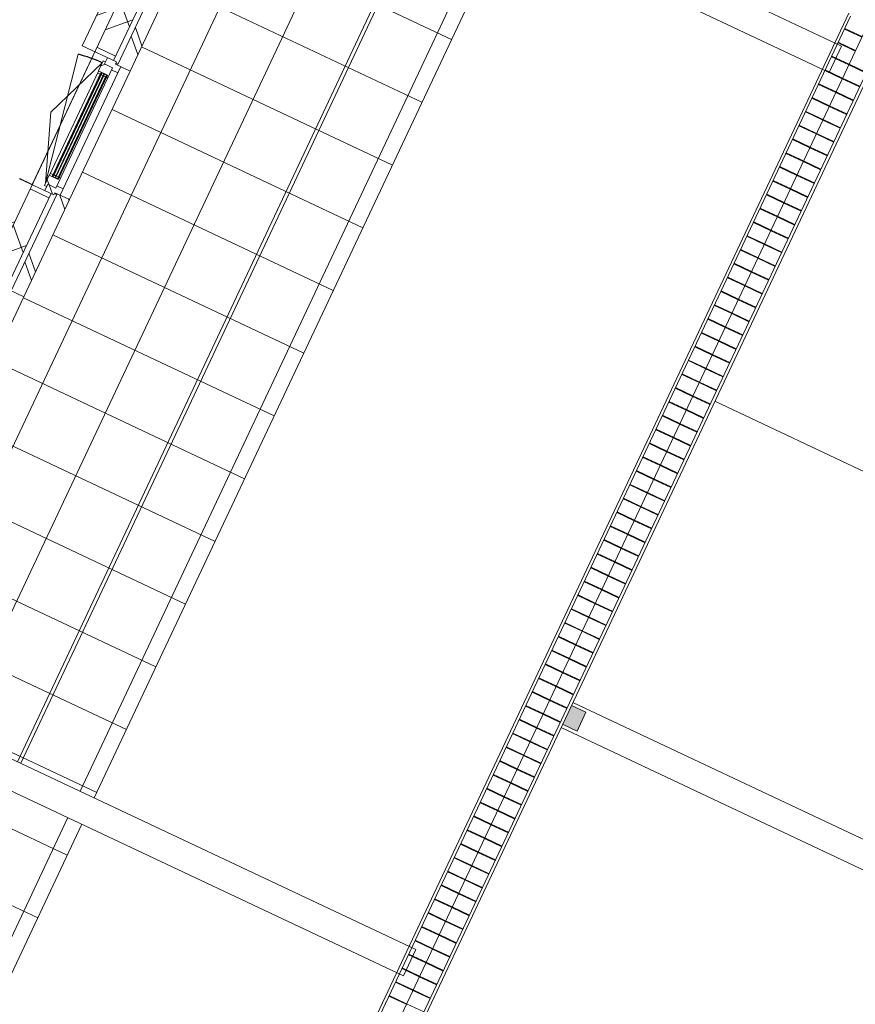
# Model space of a CAD drawing. Header units: metres. Extents: x 136266 to 136452, y 453403 to 453560.
# Tile 64 of 133: x 136397.29 to 136403.32, y 453473.26 to 453480.36. Entities that reach past the tile are written whole.
import ezdxf

# ---------------------------------------------------------------- set-up
doc = ezdxf.new("R2010")
doc.units = ezdxf.units.M
for name, color, linetype, lineweight in [('A-COLS', 52, 'Continuous', 5), ('A-DETL-4', 90, 'Continuous', 9), ('A-DETL-BEBOUWING', 253, 'Continuous', 9), ('A-FLOR', 192, 'Continuous', 5), ('A-FLOR-PATT', 8, 'Continuous', 5), ('C-PRKG', 70, 'Continuous', 5)]:
    doc.layers.add(name, color=color, linetype=linetype, lineweight=lineweight)
pattern_1 = [(44.99999999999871, (6.411883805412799e-05, 8.691925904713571e-05), (-141.4213562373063, 141.4213562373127), [])]
pattern_2 = [(45.00000000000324, (6.411840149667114e-05, 8.691614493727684e-05), (-141.4213562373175, 141.4213562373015), []), (135.0000000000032, (6.411840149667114e-05, 8.691614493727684e-05), (-141.4213562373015, -141.4213562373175), [])]

# ---------------------------------------------------------------- blocks, each defined once
blk = doc.blocks.new('859-DO-0010 29-09-2022')
at = {"layer": 'A-COLS'}
blk.add_hatch(color=256, dxfattribs=at).paths.add_polyline_path([(125617.2205890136, 65685.17044149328), (125617.2205890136, 65835.17044149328), (125502.3094623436, 65835.17044149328), (125502.3094623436, 65685.17044149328)])
at = {"layer": 'A-DETL-BEBOUWING'}
h = blk.add_hatch(dxfattribs=at)
h.set_pattern_fill('FP_1001', color=256, angle=45.00000000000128, style=0, pattern_type=2)
h.set_pattern_definition([(135.0000000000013, (120531.978716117, 67259.46033242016), (-299.9546965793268, -299.9546965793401), []), (225.0000000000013, (120531.978716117, 67259.46033242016), (299.9546965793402, -299.9546965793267), [])])
h.paths.add_polyline_path([(120381.9790641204, 63659.64596549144), (120531.9790641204, 63659.64596549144), (120531.9790641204, 63938.5240869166), (120381.9790641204, 63938.5240869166), (120381.9790641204, 63816.1026145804)])
h.paths.add_polyline_path([(120531.9790641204, 65067.52408691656), (120531.9790641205, 65738.52408691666), (120381.9790641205, 65738.52408691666), (120381.9790641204, 65067.52408691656)])
h.paths.add_polyline_path([(120531.9790641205, 66867.52408691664), (120531.9790641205, 67538.52408691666), (120381.9790641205, 67538.52408691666), (120381.9790641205, 66867.52408691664)])
h.paths.add_polyline_path([(120381.9790641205, 68667.52408691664), (120531.9790641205, 68667.52408691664), (120531.9790641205, 69338.52408691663), (120381.9790641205, 69338.52408691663), (120381.9790641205, 68762.44825990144)])
h.paths.add_polyline_path([(120381.9790641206, 70467.52408691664), (120531.9790641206, 70467.52408691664), (120531.9790641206, 70859.2740869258), (120381.9790641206, 70859.2740869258), (120381.9790641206, 70561.11940365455)])
h = blk.add_hatch(dxfattribs=at)
h.set_pattern_fill('FP_107', color=256, angle=44.99999999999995, style=0, pattern_type=2)
h.set_pattern_definition([(44.99999999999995, (1199.999805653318, -1.250555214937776e-12), (-282.8427124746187, 282.8427124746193), [])])
h.paths.add_polyline_path([(120381.9790641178, 68632.52408692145), (120381.9790641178, 69373.52408692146), (120281.9790641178, 69373.52408692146), (120281.9790641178, 68632.52408692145)])
h = blk.add_hatch(dxfattribs=at)
h.set_pattern_fill('FP_1650', color=256, angle=44.99999999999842, style=0, pattern_type=2)
h.set_pattern_definition([(134.9999999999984, (120671.9787877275, 69003.02443447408), (-282.8427124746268, -282.8427124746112), []), (134.9999999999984, (120671.9787877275, 70203.02424012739), (-282.8427124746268, -282.8427124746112), [])])
h.paths.add_polyline_path([(120671.9790641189, 68615.52408692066), (120671.9790641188, 69390.52408692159), (120571.9790641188, 69390.52408692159), (120571.9790641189, 68615.52408692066)])
h = blk.add_hatch(dxfattribs=at)
h.set_pattern_fill('FP_1614', color=256, angle=-90.0000000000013, style=0, pattern_type=2)
h.set_pattern_definition(pattern_1)
h.paths.add_polyline_path([(120531.9790641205, 68632.52408691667), (120531.9790641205, 68667.52408691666), (120381.9790641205, 68667.52408691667), (120381.9790641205, 68632.52408691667)])
h = blk.add_hatch(dxfattribs=at)
h.set_pattern_fill('FP_1616', color=256, angle=-89.99999999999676, style=0, pattern_type=2)
h.set_pattern_definition(pattern_2)
h.paths.add_polyline_path([(120536.9790641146, 68502.52408692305), (120546.9790641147, 68502.52408692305), (120546.9790641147, 68582.52408692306), (120482.9790641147, 68582.52408692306), (120482.9790641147, 68599.52408692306), (120464.9790641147, 68599.52408692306), (120464.9790641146, 68519.52408692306), (120536.9790641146, 68519.52408692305)])
h = blk.add_hatch(color=256, dxfattribs=at)
h.paths.add_polyline_path([(120536.9790641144, 68516.5240869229), (120532.9790641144, 68516.5240869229), (120532.9790641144, 68502.52408692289), (120536.9790641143, 68502.5240869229)])
h.paths.add_polyline_path([(120490.9790641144, 68516.5240869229), (120486.9790641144, 68516.5240869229), (120486.9790641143, 68502.5240869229), (120490.9790641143, 68502.52408692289)])
h.paths.add_polyline_path([(120536.9790641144, 67703.5240869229), (120532.9790641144, 67703.52408692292), (120532.9790641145, 67689.52408692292), (120536.9790641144, 67689.52408692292)])
h.paths.add_polyline_path([(120490.9790641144, 67703.5240869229), (120486.9790641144, 67703.52408692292), (120486.9790641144, 67689.52408692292), (120490.9790641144, 67689.52408692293)])
for points in [[(120494.9790641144, 68516.5240869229), (120490.9790641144, 68516.5240869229), (120490.9790641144, 67689.5240869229), (120494.9790641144, 67689.52408692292), (120494.9790641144, 68424.69482237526)], [(120513.9790641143, 68516.5240869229), (120509.9790641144, 68516.5240869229), (120509.9790641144, 67689.5240869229), (120513.9790641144, 67689.5240869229), (120513.9790641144, 68422.9095010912)], [(120532.9790641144, 68516.5240869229), (120528.9790641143, 68516.5240869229), (120528.9790641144, 67689.5240869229), (120532.9790641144, 67689.5240869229), (120532.9790641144, 68421.12417980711)]]:
    blk.add_hatch(color=256, dxfattribs=at).paths.add_polyline_path(points)
h = blk.add_hatch(dxfattribs=at)
h.set_pattern_fill('FP_1616', color=256, angle=-89.99999999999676, style=0, pattern_type=2)
h.set_pattern_definition(pattern_2)
h.paths.add_polyline_path([(120464.9790641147, 67606.52408692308), (120482.9790641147, 67606.52408692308), (120482.9790641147, 67623.52408692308), (120546.9790641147, 67623.52408692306), (120546.9790641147, 67703.52408692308), (120536.9790641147, 67703.52408692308), (120536.9790641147, 67686.52408692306), (120464.9790641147, 67686.52408692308)])
h = blk.add_hatch(dxfattribs=at)
h.set_pattern_fill('FP_1615', color=256, angle=-89.99999999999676, style=0, pattern_type=2)
h.set_pattern_definition([(45.00000000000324, (6.411850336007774e-05, -0.0003945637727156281), (-141.4213562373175, 141.4213562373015), []), (135.0000000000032, (6.411850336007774e-05, -0.0003945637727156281), (-141.4213562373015, -141.4213562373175), [])])
h.paths.add_polyline_path([(120554.9790641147, 67573.52408692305), (120554.9790641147, 67590.52408692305), (120596.9790641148, 67590.52408692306), (120596.9790641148, 67640.52408692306), (120546.9790641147, 67640.52408692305), (120546.9790641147, 67623.52408692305), (120482.9790641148, 67623.52408692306), (120482.9790641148, 67573.52408692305)])
h = blk.add_hatch(dxfattribs=at)
h.set_pattern_fill('FP_1651', color=256, angle=44.99999999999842, style=0, pattern_type=2)
h.set_pattern_definition([(134.9999999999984, (120671.9794948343, 67203.02401888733), (-282.8427124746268, -282.8427124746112), []), (134.9999999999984, (120671.9794948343, 68403.02382454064), (-282.8427124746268, -282.8427124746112), [])])
h.paths.add_polyline_path([(120571.9790641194, 66815.5240869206), (120671.9790641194, 66815.52408692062), (120671.9790641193, 67590.52408692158), (120571.9790641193, 67590.52408692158), (120571.9790641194, 66963.77711614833)])
h = blk.add_hatch(dxfattribs=at)
h.set_pattern_fill('FP_107', color=256, angle=44.99999999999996, style=0, pattern_type=2)
h.set_pattern_definition([(44.99999999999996, (1199.999805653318, -5.684341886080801e-13), (-282.8427124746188, 282.8427124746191), [])])
h.paths.add_polyline_path([(120381.9790641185, 66832.52408691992), (120381.9790641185, 67573.52408691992), (120281.9790641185, 67573.52408691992), (120281.9790641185, 66832.52408691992)])
h = blk.add_hatch(dxfattribs=at)
h.set_pattern_fill('FP_1614', color=256, angle=-90.0000000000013, style=0, pattern_type=2)
h.set_pattern_definition(pattern_1)
h.paths.add_polyline_path([(120531.9790641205, 67538.52408691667), (120531.9790641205, 67573.52408691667), (120381.9790641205, 67573.52408691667), (120381.9790641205, 67538.52408691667)])
at = {"layer": 'A-FLOR-PATT'}
h = blk.add_hatch(dxfattribs=at)
h.set_pattern_fill('FP_2289', color=256, style=0, pattern_type=2)
h.set_pattern_definition([(270, (121672, 60511.176), (500, 3.061616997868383e-14), []), (0, (121672, 60511.176), (0, 500), [])])
h.paths.add_polyline_path([(120692.675447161, 43022.17044149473), (122672.0000000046, 43022.17044149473), (122672.0000000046, 49155.17044148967), (121959.659999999, 49155.17044148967), (121957.7562721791, 49142.29207064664), (121955.2777151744, 49135.89410676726), (121953.4107937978, 49129.97942795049), (121952.6538466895, 49126.79676072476), (121945.9428199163, 49118.15702136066), (121941.7896970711, 49114.41514370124), (121938.7916633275, 49110.7188089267), (121907.0000000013, 49100.21586755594), (120672.0000000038, 49100.19315452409), (120672.0000000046, 43022.17044149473)])
h.paths.add_polyline_path([(121909.6821880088, 49150.19880780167), (121909.6792903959, 49150.19317011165), (121913.158107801, 49150.19598116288)])
h.paths.add_polyline_path([(121935.1591075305, 49140.47740623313), (121937.7679420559, 49150.21586755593), (121930.7130826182, 49150.20446107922), (121934.051398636, 49142.90086210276)])
h.paths.add_polyline_path([(121959.659999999, 49365.17044148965), (122672.0000000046, 49365.17044148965), (122672.0000000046, 56355.17044148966), (121959.659999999, 56355.17044148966), (121957.7562721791, 56342.29207064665), (121955.2777151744, 56335.89410676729), (121953.4107937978, 56329.97942795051), (121952.6538466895, 56326.79676072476), (121945.9428199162, 56318.15702136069), (121941.7896970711, 56314.41514370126), (121938.7916633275, 56310.71880892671), (121907.0000000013, 56300.21586755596), (120672.0000000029, 56300.1931545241), (120672.0000000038, 49420.14772846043), (121917.5837969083, 49418.31213973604), (121923.9817607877, 49415.83358273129), (121928.4521893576, 49413.69822638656), (121933.0791068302, 49413.2097142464), (121941.7188461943, 49406.49868747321), (121945.2047326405, 49402.52139344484), (121949.5085355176, 49398.32375556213), (121959.659999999, 49370.21586755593)])
h.paths.add_polyline_path([(121909.6751621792, 49370.22331227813), (121909.6821880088, 49370.86560879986), (121909.6798863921, 49373.71397535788)])
h.paths.add_polyline_path([(121909.6751621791, 49391.27066682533), (121919.3984613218, 49395.71497508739), (121909.6751621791, 49398.32032524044), (121909.6751621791, 49394.55856026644)])
h.paths.add_polyline_path([(121909.6685548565, 49391.26764676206), (121909.6751621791, 49391.27066682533), (121909.6685548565, 49394.55856026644)])
h.paths.add_polyline_path([(121909.6630429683, 49394.55856026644), (121909.6685548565, 49395.71497508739), (121909.6621085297, 49395.71497508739)])
h.paths.add_polyline_path([(121904.6229800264, 49365.17044148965), (121909.6751621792, 49370.22331227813), (121909.6379283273, 49370.21586755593), (121904.5945559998, 49365.17044148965)])
h.paths.add_polyline_path([(121917.5837969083, 49415.83358273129), (121917.5837969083, 49417.66026213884), (121909.8098986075, 49417.64897752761)])
h.paths.add_polyline_path([(121935.1591075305, 56340.477406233), (121937.7679420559, 56350.21586755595), (121930.7130826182, 56350.20446107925), (121934.051398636, 56342.90086210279)])
h.paths.add_polyline_path([(122672.0000000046, 56565.17044148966), (122672.0000000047, 63555.17044148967), (121959.659999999, 63555.17044148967), (121957.7562721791, 63542.29207064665), (121955.2777151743, 63535.89410676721), (121953.4107937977, 63529.97942795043), (121952.6538466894, 63526.79676072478), (121945.9428199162, 63518.15702136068), (121941.7896970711, 63514.41514370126), (121938.7916633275, 63510.71880892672), (121907.0000000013, 63500.21586755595), (120672.000000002, 63500.19315452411), (120672.0000000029, 56620.14772846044), (121917.5837969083, 56618.31213973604), (121923.9817607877, 56615.83358273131), (121928.4521893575, 56613.69822638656), (121933.0791068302, 56613.20971424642), (121941.7188461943, 56606.49868747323), (121945.2047326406, 56602.52139344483), (121949.5085355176, 56598.32375556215), (121959.659999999, 56565.17044148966), (122134.2317861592, 56565.17044148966)])
h.paths.add_polyline_path([(121909.6751621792, 56570.22331227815), (121909.6821880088, 56570.86560877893), (121909.6798863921, 56573.71397535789)])
h.paths.add_polyline_path([(121909.6751621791, 56591.2706668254), (121919.3984613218, 56595.71497508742), (121909.6751621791, 56598.32032524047), (121909.6751621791, 56594.55856026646)])
h.paths.add_polyline_path([(121909.6685548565, 56591.26764676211), (121909.6751621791, 56591.2706668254), (121909.6685548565, 56594.55856026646)])
h.paths.add_polyline_path([(121909.6630429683, 56594.55856026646), (121909.6685548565, 56595.71497508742), (121909.6621085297, 56595.71497508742)])
h.paths.add_polyline_path([(121904.5945559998, 56565.17044148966), (121904.6229800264, 56565.17044148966), (121909.6751621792, 56570.22331227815), (121909.6379283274, 56570.21586755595), (121907.0000000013, 56567.5768650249)])
h.paths.add_polyline_path([(121917.5837969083, 56615.83358273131), (121917.5837969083, 56617.66026213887), (121909.8098986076, 56617.64897752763)])
h.paths.add_polyline_path([(121909.6821880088, 63550.19880780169), (121909.6792903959, 63550.19317011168), (121913.1581078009, 63550.1959811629)])
h.paths.add_polyline_path([(121935.1591075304, 63540.47740623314), (121937.7679420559, 63550.21586755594), (121930.7130826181, 63550.20446107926), (121934.0513986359, 63542.90086210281)])
h.paths.add_polyline_path([(122134.2317861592, 63765.17044148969), (122672.0000000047, 63765.17044148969), (122672.0000000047, 70755.1704414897), (121959.659999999, 70755.1704414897), (121957.7562721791, 70742.29207064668), (121955.2777151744, 70735.89410676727), (121953.4107937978, 70729.97942795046), (121952.6538466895, 70726.7967607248), (121945.9428199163, 70718.1570213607), (121941.7896970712, 70714.41514370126), (121938.7916633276, 70710.71880892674), (121907.0000000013, 70700.21586755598), (120672.0000000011, 70700.19315452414), (120672.0000000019, 63820.14772846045), (121917.5837969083, 63818.31213973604), (121923.9817607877, 63815.83358273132), (121928.4521893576, 63813.69822638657), (121933.0791068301, 63813.20971424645), (121941.7188461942, 63806.4986874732), (121945.2047326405, 63802.52139344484), (121949.8284579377, 63797.39189150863), (121959.659999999, 63765.17044148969)])
h.paths.add_polyline_path([(121909.6751621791, 63770.22331227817), (121909.6821880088, 63770.86560877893), (121909.679886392, 63773.7139753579)])
h.paths.add_polyline_path([(121909.6751621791, 63791.27066682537), (121919.3984613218, 63795.71497508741), (121909.6751621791, 63798.32032524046), (121909.6751621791, 63794.55856026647)])
h.paths.add_polyline_path([(121909.6685548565, 63791.2676467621), (121909.6751621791, 63791.27066682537), (121909.6685548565, 63794.55856026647)])
h.paths.add_polyline_path([(121909.6630429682, 63794.55856026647), (121909.6685548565, 63795.71497508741), (121909.6621085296, 63795.71497508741)])
h.paths.add_polyline_path([(121904.5945559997, 63765.17044148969), (121904.6229800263, 63765.17044148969), (121909.6751621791, 63770.22331227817), (121909.6379283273, 63770.21586755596), (121907.0000000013, 63767.57686502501)])
h.paths.add_polyline_path([(121917.5837969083, 63815.83358273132), (121917.5837969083, 63817.66026213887), (121916.4317465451, 63816.1026145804)])
h.paths.add_polyline_path([(121909.6821880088, 70750.19880780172), (121909.6792903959, 70750.19317011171), (121913.158107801, 70750.19598116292)])
h.paths.add_polyline_path([(121935.1591075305, 70740.47740623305), (121937.767942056, 70750.21586755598), (121930.7130826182, 70750.20446107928), (121934.051398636, 70742.9008621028)])
h.paths.add_polyline_path([(121909.6751621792, 70970.22331227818), (121909.6821880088, 70970.86560877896), (121909.6798863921, 70973.71397535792)])
h.paths.add_polyline_path([(121909.6751621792, 70991.27066682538), (121919.3984613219, 70995.71497508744), (121909.6751621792, 70998.3203252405), (121909.6751621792, 70994.5585602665)])
h.paths.add_polyline_path([(121909.6685548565, 70991.26764676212), (121909.6751621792, 70991.27066682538), (121909.6685548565, 70994.5585602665)])
h.paths.add_polyline_path([(121909.6630429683, 70994.5585602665), (121909.6685548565, 70995.71497508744), (121909.6621085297, 70995.71497508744)])
h.paths.add_polyline_path([(121904.5945559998, 70965.17044148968), (121904.6229800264, 70965.17044148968), (121909.6751621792, 70970.22331227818), (121909.6379283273, 70970.21586755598), (121907.0000000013, 70967.57686502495)])
h.paths.add_polyline_path([(122134.2317861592, 70965.17044148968), (122672.0000000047, 70965.17044148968), (122672.0000000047, 78000.18109086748), (120672.0000000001, 78000.18109086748), (120672.000000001, 71020.14772846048), (121917.5837969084, 71018.31213973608), (121923.9817607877, 71015.83358273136), (121929.1119998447, 71013.82086178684), (121933.0791068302, 71013.20971424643), (121941.7188461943, 71006.49868747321), (121945.2047326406, 71002.52139344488), (121949.8284579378, 70997.39189150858), (121959.659999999, 70965.17044148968)])
h.paths.add_polyline_path([(121917.5837969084, 71015.83358273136), (121917.5837969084, 71017.66026213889), (121910.805258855, 71017.41653664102)])
blk.add_arc((120464.9790641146, 67623.524086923), 958.9999999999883, 90, 101.0000000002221)
at = {"layer": 'A-COLS'}
for p, q in [((125617.2205890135, 65835.17044149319), (125501.427723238, 65835.17044149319)), ((125617.2205890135, 65685.17044149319), (125617.2205890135, 65835.17044149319)), ((125501.4173288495, 65685.17044149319), (125617.2205890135, 65685.17044149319))]:
    blk.add_line(p, q, dxfattribs=at)
at = {"layer": 'A-DETL-4'}
blk.add_line((122084.9999999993, 63765.1704414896), (122084.9999999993, 70755.17044148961), dxfattribs=at)
at = {"layer": 'A-DETL-BEBOUWING'}
for p, q in [((120381.9790641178, 41732.17044149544), (120381.9790641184, 78058.9022083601)), ((125182.3321753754, 71203.23597179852), (125182.3321753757, 42022.13975967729)), ((125342.3321753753, 71203.23597179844), (125342.3321753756, 42022.13975967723)), ((125480.4179827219, 71201.16295614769), (125480.4179827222, 42022.13975967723)), ((125502.3321753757, 42022.1397596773), (125502.3321753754, 71203.23597179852)), ((125204.2463680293, 42022.13975967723), (125204.246368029, 71189.25252452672)), ((125204.2236549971, 71090.58881270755), (125342.3094623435, 71090.58881270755)), ((125204.2236549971, 71085.49070664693), (125342.3094623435, 71085.49070664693)), ((125237.2205890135, 70965.17044148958), (121953.768149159, 70965.17044148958)), ((125204.2236549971, 70980.49070664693), (125342.3094623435, 70980.49070664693)), ((125204.2236549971, 70975.39260058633), (125342.3094623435, 70975.39260058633)), ((125237.2205890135, 70755.1704414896), (125237.2205890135, 70965.17044148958)), ((125204.2236549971, 70870.39260058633), (125342.3094623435, 70870.39260058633)), ((125204.2236549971, 70865.29449452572), (125342.3094623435, 70865.29449452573)), ((125342.3321753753, 70870.39260058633), (125480.3952696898, 70870.39260058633)), ((125342.3321753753, 70865.29449452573), (125480.3952696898, 70865.29449452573)), ((121952.3742709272, 70755.1704414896), (125237.2205890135, 70755.1704414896)), ((125204.2236549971, 70760.29449452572), (125342.3094623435, 70760.29449452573)), ((125204.2236549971, 70755.19638846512), (125342.3094623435, 70755.19638846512)), ((125342.3321753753, 70760.29449452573), (125480.3952696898, 70760.29449452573)), ((125342.3321753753, 70755.19638846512), (125480.3952696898, 70755.19638846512)), ((125204.2236549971, 70650.19638846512), (125342.3094623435, 70650.19638846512)), ((125204.2236549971, 70645.0982824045), (125342.3094623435, 70645.0982824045)), ((125342.3321753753, 70650.19638846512), (125480.3952696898, 70650.19638846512)), ((125342.3321753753, 70645.0982824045), (125480.3952696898, 70645.0982824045)), ((125204.2236549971, 70540.0982824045), (125342.3094623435, 70540.0982824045)), ((125204.2236549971, 70535.00017634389), (125342.3094623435, 70535.0001763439)), ((125342.3321753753, 70540.0982824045), (125480.3952696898, 70540.0982824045)), ((125342.3321753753, 70535.0001763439), (125480.3952696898, 70535.0001763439)), ((125204.2236549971, 70430.0001763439), (125342.3094623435, 70430.0001763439)), ((125204.2236549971, 70424.9020702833), (125342.3094623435, 70424.90207028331)), ((125342.3321753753, 70430.0001763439), (125480.3952696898, 70430.0001763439)), ((125342.3321753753, 70424.90207028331), (125480.3952696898, 70424.90207028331)), ((125204.2236549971, 70319.9020702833), (125342.3094623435, 70319.90207028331)), ((125204.2236549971, 70314.8039642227), (125342.3094623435, 70314.8039642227)), ((125342.3321753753, 70319.90207028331), (125480.3952696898, 70319.90207028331)), ((125342.3321753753, 70314.8039642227), (125480.3952696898, 70314.8039642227)), ((125204.2236549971, 70209.8039642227), (125342.3094623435, 70209.8039642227)), ((125204.2236549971, 70204.70585816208), (125342.3094623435, 70204.70585816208)), ((125342.3321753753, 70209.8039642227), (125480.3952696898, 70209.8039642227)), ((125342.3321753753, 70204.70585816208), (125480.3952696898, 70204.70585816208)), ((125204.2236549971, 70099.70585816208), (125342.3094623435, 70099.7058581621)), ((125204.2236549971, 70094.60775210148), (125342.3094623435, 70094.60775210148)), ((125342.3321753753, 70099.7058581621), (125480.3952696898, 70099.7058581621)), ((125342.3321753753, 70094.60775210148), (125480.3952696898, 70094.60775210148)), ((125204.2236549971, 69989.60775210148), (125342.3094623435, 69989.60775210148)), ((125342.3321753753, 69989.60775210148), (125480.3952696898, 69989.60775210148)), ((125204.2236549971, 69984.50964604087), (125342.3094623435, 69984.50964604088)), ((125342.3321753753, 69984.50964604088), (125480.3952696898, 69984.50964604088)), ((125204.2236549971, 69879.50964604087), (125342.3094623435, 69879.50964604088)), ((125204.2236549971, 69874.41153998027), (125342.3094623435, 69874.41153998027)), ((125342.3321753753, 69879.50964604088), (125480.3952696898, 69879.50964604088)), ((125342.3321753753, 69874.41153998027), (125480.3952696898, 69874.41153998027)), ((125204.2236549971, 69769.41153998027), (125342.3094623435, 69769.41153998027)), ((125204.2236549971, 69764.31343391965), (125342.3094623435, 69764.31343391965)), ((125342.3321753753, 69769.41153998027), (125480.3952696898, 69769.41153998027)), ((125342.3321753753, 69764.31343391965), (125480.3952696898, 69764.31343391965)), ((125204.2236549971, 69659.31343391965), (125342.3094623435, 69659.31343391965)), ((125204.2236549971, 69654.21532785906), (125342.3094623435, 69654.21532785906)), ((125342.3321753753, 69659.31343391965), (125480.3952696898, 69659.31343391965)), ((125342.3321753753, 69654.21532785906), (125480.3952696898, 69654.21532785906)), ((125204.2236549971, 69549.21532785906), (125342.3094623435, 69549.21532785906)), ((125204.2236549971, 69544.11722179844), (125342.3094623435, 69544.11722179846)), ((125342.3321753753, 69549.21532785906), (125480.3952696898, 69549.21532785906)), ((125342.3321753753, 69544.11722179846), (125480.3952696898, 69544.11722179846)), ((125204.2236549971, 69439.11722179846), (125342.3094623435, 69439.11722179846)), ((125204.2236549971, 69434.01911573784), (125342.3094623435, 69434.01911573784)), ((125342.3321753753, 69439.11722179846), (125480.3952696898, 69439.11722179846)), ((125342.3321753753, 69434.01911573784), (125480.3952696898, 69434.01911573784)), ((120281.9790641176, 69373.52408692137), (120281.9790641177, 68632.52408692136)), ((120531.9790641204, 68632.52408691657), (120531.9790641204, 69373.52408691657)), ((120571.9790641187, 69390.5240869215), (120571.9790641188, 68615.52408692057)), ((120671.9790641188, 68615.52408692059), (120671.9790641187, 69390.52408692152)), ((125204.2236549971, 69329.01911573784), (125342.3094623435, 69329.01911573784)), ((125204.2236549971, 69323.92100967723), (125342.3094623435, 69323.92100967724)), ((125342.3321753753, 69329.01911573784), (125480.3952696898, 69329.01911573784)), ((125342.3321753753, 69323.92100967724), (125480.3952696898, 69323.92100967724)), ((125204.2236549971, 69218.92100967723), (125342.3094623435, 69218.92100967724)), ((125204.2236549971, 69213.82290361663), (125342.3094623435, 69213.82290361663)), ((125342.3321753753, 69218.92100967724), (125480.3952696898, 69218.92100967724)), ((125342.3321753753, 69213.82290361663), (125480.3952696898, 69213.82290361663)), ((125204.2236549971, 69108.82290361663), (125342.3094623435, 69108.82290361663)), ((125204.2236549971, 69103.72479755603), (125342.3094623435, 69103.72479755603)), ((125342.3321753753, 69108.82290361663), (125480.3952696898, 69108.82290361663)), ((125342.3321753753, 69103.72479755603), (125480.3952696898, 69103.72479755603)), ((125204.2236549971, 68998.72479755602), (125342.3094623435, 68998.72479755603)), ((125342.3321753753, 68998.72479755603), (125480.3952696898, 68998.72479755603)), ((125204.2236549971, 68993.62669149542), (125342.3094623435, 68993.62669149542)), ((125342.3321753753, 68993.62669149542), (125480.3952696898, 68993.62669149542)), ((125204.246368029, 68888.62669149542), (125342.3094623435, 68888.62669149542)), ((125204.246368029, 68883.5285854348), (125342.3094623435, 68883.5285854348)), ((125342.3321753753, 68888.62669149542), (125480.3952696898, 68888.62669149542)), ((125342.3321753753, 68883.5285854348), (125480.3952696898, 68883.5285854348)), ((125204.246368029, 68778.5285854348), (125342.3094623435, 68778.52858543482)), ((125204.246368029, 68773.4304793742), (125342.3094623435, 68773.4304793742)), ((125342.3321753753, 68778.52858543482), (125480.3952696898, 68778.52858543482)), ((125342.3321753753, 68773.4304793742), (125480.3952696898, 68773.4304793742)), ((120381.9790641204, 68667.52408691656), (120531.9790641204, 68667.52408691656)), ((125204.246368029, 68668.4304793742), (125342.3094623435, 68668.4304793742)), ((125204.246368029, 68663.3323733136), (125342.3094623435, 68663.3323733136)), ((125342.3321753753, 68668.4304793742), (125480.3952696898, 68668.4304793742)), ((125342.3321753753, 68663.3323733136), (125480.3952696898, 68663.3323733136)), ((120281.9790641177, 68632.52408692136), (120554.9790641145, 68632.52408692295)), ((120464.9790641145, 68582.52408692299), (120281.9932375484, 68103.02408692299)), ((120482.9790641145, 68599.52408692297), (120464.9790641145, 68599.52408692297)), ((120464.9790641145, 68599.52408692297), (120464.9790641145, 68519.52408692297)), ((120482.9790641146, 68632.52408692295), (120482.9790641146, 68582.52408692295)), ((120546.9790641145, 68582.52408692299), (120482.9790641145, 68582.52408692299)), ((120546.9790641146, 67623.52408692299), (120546.9790641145, 68582.52408692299)), ((120554.9790641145, 68615.52408692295), (120554.9790641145, 68632.52408692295)), ((120554.9790641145, 68622.52408692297), (120571.9790641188, 68622.52408692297)), ((120671.9790641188, 68615.52408692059), (120554.9790641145, 68615.52408692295)), ((120596.9790641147, 67590.52408692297), (120596.9790641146, 68615.52408692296)), ((120464.9790641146, 67623.524086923), (120281.9932375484, 68564.9045558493)), ((120464.9790641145, 68519.52408692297), (120536.9790641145, 68519.52408692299)), ((120466.9790641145, 68517.52408692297), (120464.9790641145, 68517.52408692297)), ((120464.9790641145, 68517.52408692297), (120464.9790641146, 67688.52408692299)), ((120464.9790641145, 68502.52408692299), (120490.9790641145, 68502.52408692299)), ((120466.9790641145, 68519.52408692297), (120466.9790641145, 68517.52408692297)), ((120486.9790641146, 67686.52408692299), (120486.9790641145, 68519.52408692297)), ((120486.9790641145, 68519.52408692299), (120536.9790641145, 68516.52408692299)), ((120536.9790641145, 68519.52408692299), (120486.9790641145, 68516.52408692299)), ((120486.9790641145, 68516.52408692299), (120536.9790641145, 68516.52408692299)), ((120490.9790641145, 68516.52408692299), (120490.9790641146, 67689.524086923)), ((120494.9790641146, 67689.524086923), (120494.9790641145, 68516.52408692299)), ((120494.9790641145, 68502.52408692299), (120509.9790641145, 68502.52408692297)), ((120509.9790641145, 68516.52408692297), (120509.9790641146, 67689.524086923)), ((120513.9790641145, 68516.524086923), (120509.9790641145, 68516.52408692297)), ((120513.9790641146, 67689.524086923), (120513.9790641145, 68516.524086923)), ((120513.9790641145, 68502.52408692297), (120528.9790641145, 68502.52408692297)), ((120528.9790641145, 68516.52408692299), (120528.9790641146, 67689.524086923)), ((120532.9790641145, 68516.524086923), (120528.9790641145, 68516.52408692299)), ((120532.9790641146, 67689.524086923), (120532.9790641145, 68516.524086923)), ((120532.9790641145, 68502.52408692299), (120546.9790641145, 68502.52408692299)), ((120536.9790641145, 68519.52408692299), (120536.9790641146, 67686.52408692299)), ((120546.9790641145, 68565.52408692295), (120596.9790641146, 68565.52408692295)), ((125204.246368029, 68558.3323733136), (125342.3094623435, 68558.3323733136)), ((125204.246368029, 68553.23426725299), (125342.3094623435, 68553.23426725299)), ((125342.3321753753, 68558.3323733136), (125480.3952696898, 68558.3323733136)), ((125342.3321753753, 68553.23426725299), (125480.3952696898, 68553.23426725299)), ((125204.246368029, 68448.23426725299), (125342.3094623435, 68448.23426725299)), ((125204.246368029, 68443.13616119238), (125342.3094623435, 68443.1361611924)), ((125342.3321753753, 68448.23426725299), (125480.3952696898, 68448.23426725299)), ((125342.3321753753, 68443.1361611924), (125480.3952696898, 68443.1361611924)), ((125204.246368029, 68338.1361611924), (125342.3094623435, 68338.1361611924)), ((125204.246368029, 68333.03805513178), (125342.3094623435, 68333.03805513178)), ((125342.3321753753, 68338.1361611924), (125480.3952696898, 68338.1361611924)), ((125342.3321753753, 68333.03805513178), (125480.3952696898, 68333.03805513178)), ((125204.246368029, 68228.03805513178), (125342.3094623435, 68228.03805513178)), ((125204.246368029, 68222.93994907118), (125342.3094623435, 68222.93994907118)), ((125342.3321753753, 68228.03805513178), (125480.3952696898, 68228.03805513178)), ((125342.3321753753, 68222.93994907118), (125480.3952696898, 68222.93994907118)), ((120281.9932375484, 68103.02408692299), (120464.9790641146, 67623.524086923)), ((125204.246368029, 68117.93994907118), (125342.3094623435, 68117.93994907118)), ((125204.246368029, 68112.84184301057), (125342.3094623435, 68112.84184301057)), ((125342.3321753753, 68117.93994907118), (125480.3952696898, 68117.93994907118)), ((125342.3321753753, 68112.84184301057), (125480.3952696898, 68112.84184301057)), ((125204.246368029, 68007.84184301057), (125342.3094623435, 68007.84184301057)), ((125204.246368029, 68002.74373694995), (125342.3094623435, 68002.74373694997)), ((125342.3321753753, 68007.84184301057), (125480.3952696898, 68007.84184301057)), ((125342.3321753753, 68002.74373694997), (125480.3952696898, 68002.74373694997)), ((125204.246368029, 67897.74373694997), (125342.3094623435, 67897.74373694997)), ((125204.246368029, 67892.64563088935), (125342.3094623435, 67892.64563088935)), ((125342.3321753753, 67897.74373694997), (125480.3952696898, 67897.74373694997)), ((125342.3321753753, 67892.64563088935), (125480.3952696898, 67892.64563088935)), ((125204.246368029, 67787.64563088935), (125342.3094623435, 67787.64563088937)), ((125342.3321753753, 67787.64563088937), (125480.3952696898, 67787.64563088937)), ((125204.246368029, 67782.54752482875), (125342.3094623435, 67782.54752482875)), ((125342.3321753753, 67782.54752482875), (125480.3952696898, 67782.54752482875)), ((120490.9790641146, 67703.52408692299), (120464.9790641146, 67703.52408692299)), ((120464.9790641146, 67688.52408692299), (120466.9790641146, 67688.52408692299)), ((120536.9790641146, 67686.52408692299), (120464.9790641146, 67686.52408692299)), ((120464.9790641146, 67686.52408692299), (120464.9790641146, 67606.52408692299)), ((120466.9790641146, 67688.52408692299), (120466.9790641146, 67686.52408692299)), ((120486.9790641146, 67689.524086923), (120536.9790641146, 67689.524086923)), ((120486.9790641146, 67689.524086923), (120536.9790641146, 67686.52408692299)), ((120536.9790641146, 67689.524086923), (120486.9790641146, 67686.52408692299)), ((120486.9790641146, 67689.524086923), (120490.9790641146, 67689.52408692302)), ((120509.9790641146, 67703.52408692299), (120494.9790641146, 67703.52408692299)), ((120528.9790641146, 67703.52408692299), (120513.9790641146, 67703.52408692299)), ((120546.9790641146, 67703.52408692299), (120532.9790641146, 67703.524086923)), ((125204.246368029, 67677.54752482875), (125342.3094623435, 67677.54752482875)), ((125204.246368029, 67672.44941876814), (125342.3094623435, 67672.44941876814)), ((125342.3321753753, 67677.54752482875), (125480.3952696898, 67677.54752482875)), ((125342.3321753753, 67672.44941876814), (125480.3952696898, 67672.44941876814)), ((120464.9790641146, 67606.52408692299), (120482.9790641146, 67606.52408692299)), ((120482.9790641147, 67623.52408692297), (120482.9790641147, 67573.52408692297)), ((120482.9790641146, 67623.52408692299), (120546.9790641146, 67623.52408692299)), ((120596.9790641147, 67640.52408692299), (120546.9790641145, 67640.52408692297)), ((120554.9790641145, 67573.52408692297), (120554.9790641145, 67590.52408692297)), ((120554.9790641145, 67590.52408692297), (120671.9790641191, 67590.52408692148)), ((120571.9790641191, 67583.52408692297), (120554.9790641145, 67583.52408692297)), ((120571.9790641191, 67590.52408692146), (120571.9790641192, 66815.52408692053)), ((120671.9790641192, 66815.52408692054), (120671.9790641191, 67590.52408692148)), ((120554.9790641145, 67573.52408692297), (120281.9790641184, 67573.52408691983)), ((120381.9790641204, 67538.52408691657), (120531.9790641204, 67538.52408691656)), ((120531.9790641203, 66832.52408691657), (120531.9790641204, 67573.52408691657)), ((125204.246368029, 67567.44941876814), (125342.3094623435, 67567.44941876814)), ((125204.246368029, 67562.35131270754), (125342.3094623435, 67562.35131270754)), ((125342.3321753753, 67567.44941876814), (125480.3952696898, 67567.44941876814)), ((125342.3321753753, 67562.35131270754), (125480.3952696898, 67562.35131270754)), ((125204.246368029, 67457.35131270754), (125342.3094623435, 67457.35131270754)), ((125204.246368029, 67452.25320664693), (125342.3094623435, 67452.25320664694)), ((125342.3321753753, 67457.35131270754), (125480.3952696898, 67457.35131270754)), ((125342.3321753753, 67452.25320664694), (125480.3952696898, 67452.25320664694)), ((125204.246368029, 67347.25320664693), (125342.3094623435, 67347.25320664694)), ((125204.246368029, 67342.15510058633), (125342.3094623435, 67342.15510058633)), ((125342.3321753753, 67347.25320664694), (125480.3952696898, 67347.25320664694)), ((125342.3321753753, 67342.15510058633), (125480.3952696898, 67342.15510058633)), ((125204.246368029, 67237.15510058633), (125342.3094623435, 67237.15510058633)), ((125204.246368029, 67232.05699452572), (125342.3094623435, 67232.05699452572)), ((125342.3321753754, 67237.15510058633), (125480.3952696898, 67237.15510058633)), ((125342.3321753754, 67232.05699452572), (125480.3952696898, 67232.05699452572)), ((125204.246368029, 67127.05699452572), (125342.3094623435, 67127.05699452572)), ((125204.246368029, 67121.95888846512), (125342.3094623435, 67121.95888846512)), ((125342.3321753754, 67127.05699452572), (125480.3952696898, 67127.05699452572)), ((125342.3321753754, 67121.95888846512), (125480.3952696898, 67121.95888846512)), ((125204.246368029, 67016.95888846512), (125342.3094623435, 67016.95888846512)), ((125204.246368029, 67011.8607824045), (125342.3094623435, 67011.86078240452)), ((125342.3321753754, 67016.95888846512), (125480.3952696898, 67016.95888846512)), ((125342.3321753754, 67011.86078240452), (125480.3952696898, 67011.86078240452)), ((125204.246368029, 66906.8607824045), (125342.3094623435, 66906.86078240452)), ((125204.246368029, 66901.7626763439), (125342.3094623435, 66901.7626763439)), ((125342.3321753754, 66906.86078240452), (125480.3952696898, 66906.86078240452)), ((125342.3321753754, 66901.7626763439), (125480.3952696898, 66901.7626763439)), ((120671.9790641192, 66815.52408692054), (120554.9790641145, 66815.52408692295)), ((125204.246368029, 66796.7626763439), (125342.3094623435, 66796.7626763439)), ((125342.3321753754, 66796.7626763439), (125480.3952696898, 66796.7626763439)), ((125204.246368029, 66791.66457028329), (125342.3094623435, 66791.66457028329)), ((125342.3321753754, 66791.66457028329), (125480.3952696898, 66791.66457028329)), ((125204.246368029, 66686.66457028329), (125342.3094623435, 66686.6645702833)), ((125204.246368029, 66681.56646422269), (125342.3094623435, 66681.56646422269)), ((125342.3321753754, 66686.6645702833), (125480.3952696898, 66686.6645702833)), ((125342.3321753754, 66681.56646422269), (125480.3952696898, 66681.56646422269)), ((125204.246368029, 66576.56646422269), (125342.3094623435, 66576.56646422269)), ((125204.246368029, 66571.46835816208), (125342.3094623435, 66571.46835816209)), ((125342.3321753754, 66576.56646422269), (125480.3952696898, 66576.56646422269)), ((125342.3321753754, 66571.46835816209), (125480.3952696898, 66571.46835816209)), ((125204.246368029, 66466.46835816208), (125342.3094623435, 66466.46835816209)), ((125204.246368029, 66461.37025210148), (125342.3094623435, 66461.37025210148)), ((125342.3321753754, 66466.46835816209), (125480.3952696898, 66466.46835816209)), ((125342.3321753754, 66461.37025210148), (125480.3952696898, 66461.37025210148)), ((125204.246368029, 66356.37025210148), (125342.3094623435, 66356.37025210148)), ((125204.246368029, 66351.27214604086), (125342.3094623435, 66351.27214604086)), ((125342.3321753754, 66356.37025210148), (125480.3952696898, 66356.37025210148)), ((125342.3321753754, 66351.27214604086), (125480.3952696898, 66351.27214604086)), ((125204.246368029, 66246.27214604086), (125342.3094623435, 66246.27214604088)), ((125204.246368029, 66241.17403998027), (125342.3094623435, 66241.17403998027)), ((125342.3321753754, 66246.27214604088), (125480.3952696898, 66246.27214604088)), ((125342.3321753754, 66241.17403998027), (125480.3952696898, 66241.17403998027)), ((125204.246368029, 66136.17403998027), (125342.3094623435, 66136.17403998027)), ((125204.246368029, 66131.07593391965), (125342.3094623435, 66131.07593391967)), ((125342.3321753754, 66136.17403998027), (125480.3952696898, 66136.17403998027)), ((125342.3321753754, 66131.07593391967), (125480.3952696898, 66131.07593391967)), ((125204.246368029, 66026.07593391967), (125342.3094623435, 66026.07593391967)), ((125204.246368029, 66020.97782785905), (125342.3094623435, 66020.97782785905)), ((125342.3321753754, 66026.07593391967), (125480.3952696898, 66026.07593391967)), ((125342.3321753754, 66020.97782785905), (125480.3952696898, 66020.97782785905)), ((125204.246368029, 65915.97782785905), (125342.3094623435, 65915.97782785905)), ((125204.246368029, 65910.87972179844), (125342.3094623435, 65910.87972179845)), ((125342.3321753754, 65915.97782785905), (125480.3952696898, 65915.97782785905)), ((125342.3321753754, 65910.87972179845), (125480.3952696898, 65910.87972179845)), ((125204.246368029, 65805.87972179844), (125342.3094623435, 65805.87972179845)), ((125204.246368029, 65800.78161573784), (125342.3094623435, 65800.78161573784)), ((125342.3321753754, 65805.87972179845), (125480.3952696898, 65805.87972179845)), ((125342.3321753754, 65800.78161573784), (125480.3952696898, 65800.78161573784)), ((125204.246368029, 65695.78161573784), (125342.3094623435, 65695.78161573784)), ((125204.246368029, 65690.68350967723), (125342.3094623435, 65690.68350967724)), ((125342.3321753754, 65695.78161573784), (125480.3952696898, 65695.78161573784)), ((125342.3321753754, 65690.68350967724), (125480.3952696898, 65690.68350967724)), ((125204.246368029, 65585.68350967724), (125342.3094623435, 65585.68350967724)), ((125204.246368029, 65580.58540361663), (125342.3094623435, 65580.58540361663)), ((125342.3321753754, 65585.68350967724), (125480.3952696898, 65585.68350967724)), ((125342.3321753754, 65580.58540361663), (125480.3952696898, 65580.58540361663)), ((125204.246368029, 65475.58540361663), (125342.3094623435, 65475.58540361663)), ((125204.246368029, 65470.48729755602), (125342.3094623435, 65470.48729755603)), ((125342.3321753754, 65475.58540361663), (125480.3952696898, 65475.58540361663)), ((125342.3321753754, 65470.48729755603), (125480.3952696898, 65470.48729755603)), ((125204.246368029, 65365.48729755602), (125342.3094623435, 65365.48729755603)), ((125204.246368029, 65360.38919149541), (125342.3094623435, 65360.38919149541)), ((125342.3321753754, 65365.48729755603), (125480.3952696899, 65365.48729755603)), ((125342.3321753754, 65360.38919149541), (125480.3952696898, 65360.38919149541)), ((125204.246368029, 65255.38919149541), (125342.3094623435, 65255.38919149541)), ((125204.246368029, 65250.29108543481), (125342.3094623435, 65250.29108543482)), ((125342.3321753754, 65255.38919149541), (125480.3952696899, 65255.38919149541)), ((125342.3321753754, 65250.29108543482), (125480.3952696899, 65250.29108543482)), ((125204.246368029, 65145.29108543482), (125342.3094623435, 65145.29108543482)), ((125204.246368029, 65140.1929793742), (125342.3094623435, 65140.1929793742)), ((125342.3321753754, 65145.29108543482), (125480.3952696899, 65145.29108543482)), ((125342.3321753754, 65140.1929793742), (125480.3952696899, 65140.1929793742)), ((125204.246368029, 65035.1929793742), (125342.3094623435, 65035.19297937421)), ((125204.246368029, 65030.0948733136), (125342.3094623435, 65030.0948733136)), ((125342.3321753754, 65035.19297937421), (125480.3952696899, 65035.19297937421)), ((125342.3321753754, 65030.0948733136), (125480.3952696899, 65030.0948733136)), ((125204.246368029, 64925.0948733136), (125342.3094623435, 64925.0948733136)), ((125204.246368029, 64919.99676725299), (125342.3094623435, 64919.99676725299)), ((125342.3321753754, 64925.0948733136), (125480.3952696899, 64925.0948733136)), ((125342.3321753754, 64919.99676725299), (125480.3952696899, 64919.99676725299)), ((125204.246368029, 64814.99676725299), (125342.3094623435, 64814.99676725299)), ((125204.246368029, 64809.89866119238), (125342.3094623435, 64809.89866119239)), ((125342.3321753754, 64814.99676725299), (125480.3952696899, 64814.99676725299)), ((125342.3321753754, 64809.89866119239), (125480.3952696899, 64809.89866119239)), ((125204.246368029, 64704.89866119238), (125342.3094623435, 64704.89866119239)), ((125204.246368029, 64699.80055513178), (125342.3094623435, 64699.80055513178)), ((125342.3321753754, 64704.89866119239), (125480.3952696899, 64704.89866119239)), ((125342.3321753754, 64699.80055513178), (125480.3952696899, 64699.80055513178)), ((125204.246368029, 64594.80055513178), (125342.3094623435, 64594.80055513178)), ((125342.3321753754, 64594.80055513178), (125480.3952696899, 64594.80055513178)), ((125204.246368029, 64589.70244907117), (125342.3094623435, 64589.70244907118)), ((125342.3321753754, 64589.70244907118), (125480.3952696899, 64589.70244907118)), ((125204.246368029, 64484.70244907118), (125342.3094623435, 64484.70244907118)), ((125204.246368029, 64479.60434301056), (125342.3094623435, 64479.60434301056)), ((125342.3321753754, 64484.70244907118), (125480.3952696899, 64484.70244907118)), ((125342.3321753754, 64479.60434301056), (125480.3952696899, 64479.60434301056)), ((125204.246368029, 64374.60434301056), (125342.3094623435, 64374.60434301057)), ((125204.246368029, 64369.50623694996), (125342.3094623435, 64369.50623694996)), ((125342.3321753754, 64374.60434301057), (125480.3952696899, 64374.60434301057)), ((125342.3321753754, 64369.50623694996), (125480.3952696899, 64369.50623694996)), ((125204.246368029, 64264.50623694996), (125342.3094623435, 64264.50623694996)), ((125204.246368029, 64259.40813088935), (125342.3094623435, 64259.40813088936)), ((125342.3321753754, 64264.50623694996), (125480.3952696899, 64264.50623694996)), ((125342.3321753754, 64259.40813088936), (125480.3952696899, 64259.40813088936)), ((125204.246368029, 64154.40813088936), (125342.3094623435, 64154.40813088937)), ((125204.246368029, 64149.31002482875), (125342.3094623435, 64149.31002482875)), ((125342.3321753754, 64154.40813088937), (125480.3952696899, 64154.40813088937)), ((125342.3321753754, 64149.31002482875), (125480.3952696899, 64149.31002482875)), ((125204.246368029, 64044.31002482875), (125342.3094623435, 64044.31002482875)), ((125204.246368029, 64039.21191876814), (125342.3094623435, 64039.21191876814)), ((125342.3321753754, 64044.31002482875), (125480.3952696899, 64044.31002482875)), ((125342.3321753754, 64039.21191876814), (125480.3952696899, 64039.21191876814)), ((125204.246368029, 63934.21191876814), (125342.3094623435, 63934.21191876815)), ((125204.246368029, 63929.11381270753), (125342.3094623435, 63929.11381270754)), ((125342.3321753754, 63934.21191876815), (125480.3952696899, 63934.21191876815)), ((125342.3321753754, 63929.11381270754), (125480.3952696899, 63929.11381270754)), ((125204.246368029, 63824.11381270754), (125342.3094623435, 63824.11381270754)), ((125204.246368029, 63819.01570664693), (125342.3094623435, 63819.01570664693)), ((125342.3321753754, 63824.11381270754), (125480.3952696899, 63824.11381270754)), ((125342.3321753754, 63819.01570664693), (125480.3952696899, 63819.01570664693)), ((125237.2205890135, 63765.17044148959), (121953.768149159, 63765.17044148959)), ((125237.2205890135, 63555.1704414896), (125237.2205890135, 63765.17044148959)), ((125204.246368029, 63714.01570664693), (125342.3094623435, 63714.01570664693)), ((125204.246368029, 63708.91760058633), (125342.3094623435, 63708.91760058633)), ((125342.3321753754, 63714.01570664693), (125480.3952696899, 63714.01570664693)), ((125342.3321753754, 63708.91760058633), (125480.3952696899, 63708.91760058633)), ((125204.246368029, 63603.91760058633), (125342.3094623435, 63603.91760058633)), ((125342.3321753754, 63603.91760058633), (125480.3952696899, 63603.91760058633)), ((121952.3742709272, 63555.1704414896), (125237.2205890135, 63555.1704414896)), ((125204.246368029, 63598.81949452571), (125342.3094623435, 63598.81949452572)), ((125342.3321753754, 63598.81949452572), (125480.3952696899, 63598.81949452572)), ((125204.246368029, 63493.81949452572), (125342.3094623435, 63493.81949452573)), ((125204.246368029, 63488.72138846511), (125342.3094623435, 63488.72138846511)), ((125342.3321753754, 63493.81949452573), (125480.3952696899, 63493.81949452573)), ((125342.3321753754, 63488.72138846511), (125480.3952696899, 63488.72138846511)), ((125204.2463680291, 63383.72138846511), (125342.3094623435, 63383.72138846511)), ((125204.2463680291, 63378.62328240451), (125342.3094623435, 63378.62328240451)), ((125342.3321753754, 63383.72138846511), (125480.3952696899, 63383.72138846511))]:
    blk.add_line(p, q, dxfattribs=at)
at = {"layer": 'A-FLOR'}
for p, q in [((122672.0000000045, 63765.1704414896), (122672.0000000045, 70755.17044148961)), ((120382.0002513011, 67574.42044148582), (120382.0002513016, 68632.52408691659)), ((120672.0000000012, 68615.52408692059), (120672.0000000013, 67590.52408692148)), ((120282.0000000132, 67574.4204414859), (120382.0002513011, 67574.42044148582)), ((120672.0000000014, 66815.52408692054), (120672.0000000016, 65790.52408692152)), ((122672.0000000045, 56565.17044148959), (122672.0000000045, 63555.17044148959))]:
    blk.add_line(p, q, dxfattribs=at)
at = {"layer": 'C-PRKG'}
for p, q in [((125501.5957658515, 68260.1704414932), (130597.2205890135, 68260.17044149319)), ((125501.4294556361, 65860.17044149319), (130597.2205890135, 65860.17044149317)), ((130597.2205890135, 65660.17044149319), (125501.4155964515, 65660.1704414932))]:
    blk.add_line(p, q, dxfattribs=at)

msp = doc.modelspace()

# ---------------------------------------------------------------- block references
at = {"xscale": 0.001, "yscale": 0.001, "zscale": 0.001, "rotation": 334.7650131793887}
msp.add_blockref('859-DO-0010 29-09-2022', (136259.6791283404, 453469.3710543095), dxfattribs=at)

doc.saveas('drawing.dxf')
